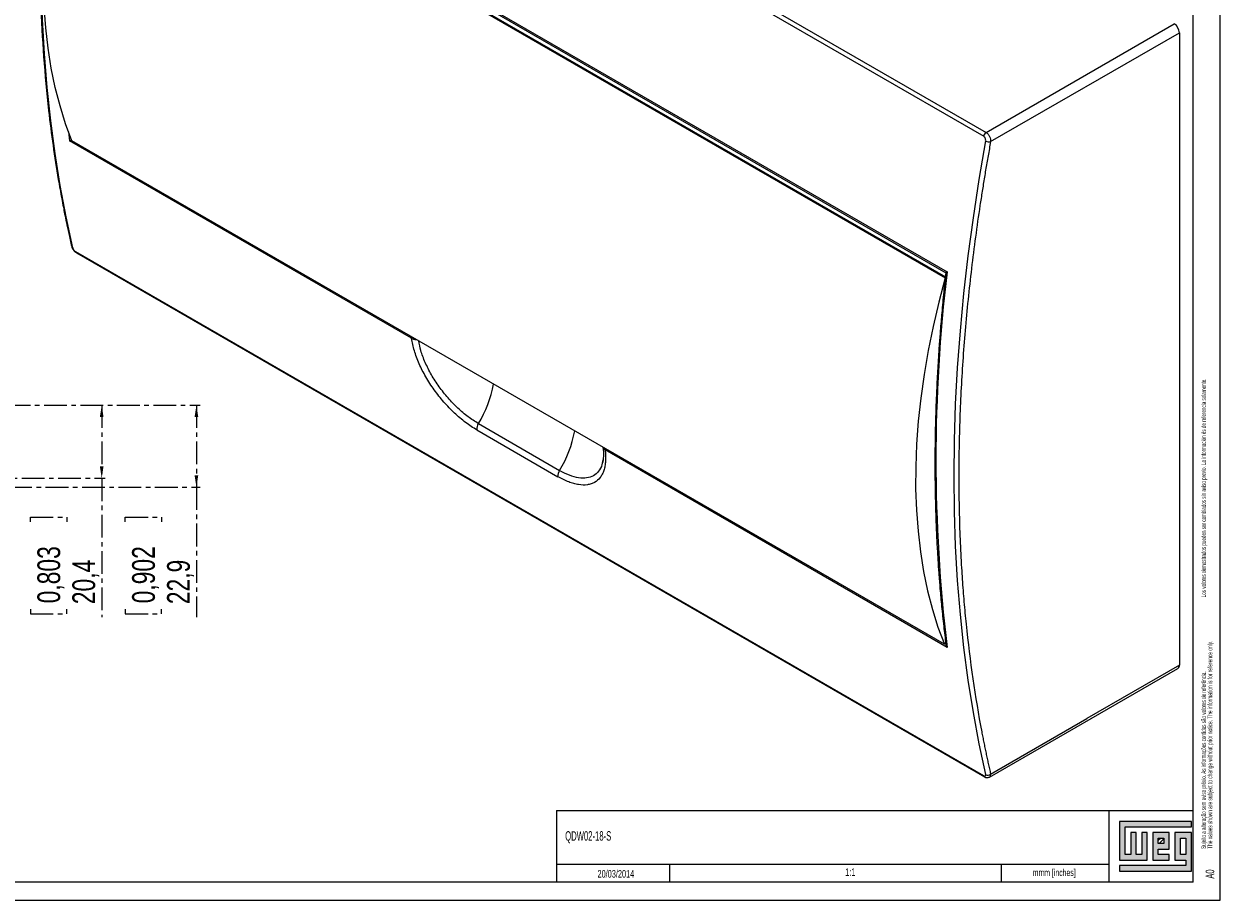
# Model space of a CAD drawing. Header units: millimetres. Extents: x 0 to 1189, y 0 to 841.
# Tile 5 of 8: x 855 to 1189, y 0 to 244. Entities that reach past the tile are written whole.
import ezdxf

# ---------------------------------------------------------------- set-up
doc = ezdxf.new("R2010")
doc.units = ezdxf.units.MM
doc.linetypes.add('CENTER', pattern=[10.16, 6.35, -1.27, 1.27, -1.27])
for name, color, linetype in [('CENTRO', 7, 'CENTER'), ('FORMATO', 7, 'Continuous'), ('LEGENDA', 7, 'Continuous')]:
    doc.layers.add(name, color=color, linetype=linetype)
doc.styles.add('SLDTEXTSTYLE1', font='TXT', dxfattribs={"width": 0.605})
doc.styles.add('SLDTEXTSTYLE2', font='TXT', dxfattribs={"width": 0.569583})
doc.styles.add('SLDTEXTSTYLE3', font='TXT', dxfattribs={"width": 0.75})
doc.dimstyles.new('SLDDIMSTYLE2', dxfattribs={"dimtxt": 6.35, "dimasz": 3.302, "dimexe": 0, "dimexo": 0.0625, "dimgap": 1.5875, "dimtad": 1, "dimdec": 1, "dimrnd": 1e-09, "dimzin": 12, "dimdsep": 46, "dimtxsty": 'SLDTEXTSTYLE3', "dimsah": 1, "dimcen": 0.09, "dimadec": 0, "dimazin": 3, "dimtfac": 1, "dimtdec": 1, "dimtofl": 0, "dimtmove": 0, "dimatfit": 3, "dimfxl": 1, "dimfrac": 2, "dimtolj": 1, "dimtzin": 12, "dimarcsym": 0})

# ---------------------------------------------------------------- blocks, each defined once
blk = doc.blocks.new('SW_NOTE_0')
at = {"color": 0, "linetype": 'Continuous', "lineweight": 0, "attachment_point": 1, "rotation": 90}
for s, insert, char_height, style in [('Sujeito a alteração sem aviso prévio. As informações contidas são valores de referência.                                                           Los valores demostrados pueden ser cambiados sin aviso previo. La información és de referencia solamente.', (-1.71, 0), 1.32292, 'SLDTEXTSTYLE2'), ('The values shown are subject to change without prior notice. The information is for reference only.', (0.06, 0), 1.3229, 'SLDTEXTSTYLE1')]:
    blk.add_mtext(s, dxfattribs=dict(at, insert=insert, char_height=char_height, style=style))
blk = doc.blocks.new('_D_19')
at = {"layer": 'CENTRO'}
for p, q in [((820.44, 138.05), (878.15, 138.05)), ((877.15, 138.05), (877.15, 117.65)), ((773.58, 117.65), (878.15, 117.65)), ((877.15, 117.65), (877.15, 78.9)), ((857.3, 105.48), (857.3, 106.76)), ((857.3, 106.76), (867.39, 106.76)), ((867.39, 106.76), (867.39, 105.48)), ((857.3, 81.15), (857.3, 79.86)), ((867.39, 79.86), (867.39, 81.15)), ((857.3, 79.86), (867.39, 79.86))]:
    blk.add_line(p, q, dxfattribs=at)
for points in [[(877.15, 138.05), (876.64, 134.75), (877.65, 134.75)], [(877.15, 117.65), (877.65, 120.95), (876.64, 120.95)]]:
    blk.add_solid(points, dxfattribs=at)
at = {"layer": 'CENTRO', "char_height": 6.35, "attachment_point": 1, "rotation": 90, "style": 'SLDTEXTSTYLE3'}
for s, insert in [('0,803', (859.21, 82.76, 0.1)), ('20,4', (868.96, 82.53, 0.1))]:
    blk.add_mtext(s, dxfattribs=dict(at, insert=insert))
blk = doc.blocks.new('_D_20')
at = {"layer": 'CENTRO'}
for p, q in [((820.44, 138.05), (904.56, 138.05)), ((903.56, 138.05), (903.56, 115.15)), ((739.59, 115.15), (904.56, 115.15)), ((903.56, 115.15), (903.56, 78.9)), ((883.72, 105.48), (883.72, 106.76)), ((883.72, 106.76), (893.81, 106.76)), ((893.81, 106.76), (893.81, 105.48)), ((883.72, 81.15), (883.72, 79.86)), ((893.81, 79.86), (893.81, 81.15)), ((883.72, 79.86), (893.81, 79.86))]:
    blk.add_line(p, q, dxfattribs=at)
for points in [[(903.56, 138.05), (903.05, 134.75), (904.07, 134.75)], [(903.56, 115.15), (904.07, 118.45), (903.05, 118.45)]]:
    blk.add_solid(points, dxfattribs=at)
at = {"layer": 'CENTRO', "char_height": 6.35, "attachment_point": 1, "rotation": 90, "style": 'SLDTEXTSTYLE3'}
for s, insert in [('0,902', (885.62, 82.76, 0.1)), ('22,9', (895.37, 82.53, 0.1))]:
    blk.add_mtext(s, dxfattribs=dict(at, insert=insert))

msp = doc.modelspace()

# ---------------------------------------------------------------- hatches: boundary and pattern name
at = {"linetype": 'Continuous'}
msp.add_hatch(color=7, dxfattribs=at).paths.add_polyline_path([(1160.99, 21.93), (1160.99, 11.15), (1168.69, 11.15), (1168.69, 18.85), (1167.15, 18.85), (1167.15, 12.69), (1165.61, 12.69), (1165.61, 18.85), (1164.07, 18.85), (1164.07, 12.69), (1162.53, 12.69), (1162.53, 20.39), (1181.01, 20.39), (1181.01, 21.93)], flags=0)
h = msp.add_hatch(color=7, dxfattribs=at)
h.paths.add_polyline_path([(1160.99, 8.07), (1181.01, 8.07), (1181.01, 18.85), (1176.39, 18.85), (1176.39, 11.15), (1179.47, 11.15), (1179.47, 9.61), (1160.99, 9.61)], flags=0)
h.paths.add_polyline_path([(1177.93, 17.31), (1179.47, 17.31), (1179.47, 12.69), (1177.93, 12.69)], flags=0)
h = msp.add_hatch(color=7, dxfattribs=at)
h.paths.add_polyline_path([(1174.85, 12.69), (1171.77, 12.69), (1171.77, 14.23), (1174.85, 14.23), (1174.85, 18.85), (1170.23, 18.85), (1170.23, 11.15), (1174.85, 11.15)], flags=0)
h.paths.add_polyline_path([(1173.31, 15.77), (1171.77, 15.77), (1171.77, 17.31), (1173.31, 17.31)], flags=0)
h = msp.add_hatch(dxfattribs=at)
h.set_pattern_fill('ANSI31', color=8, scale=0.25, style=0)
h.paths.add_polyline_path([(1173.31, 15.77), (1171.77, 15.77), (1171.77, 17.31), (1173.31, 17.31)], flags=0)

# ---------------------------------------------------------------- linework, layer by layer
at = {"color": 7, "linetype": 'Continuous', "lineweight": 15}
for p, q in [((869.94, 359.19), (1123.08, 213.05)), ((870.63, 360.21), (1123.77, 214.07)), ((868.21, 316.47), (1112.87, 175.23)), ((868.98, 315.57), (1112.51, 174.98)), ((869.09, 313.97), (1112.34, 173.55)), ((869.38, 314.14), (1112.39, 173.85)), ((1123.77, 214.07), (1176.24, 244.37)), ((1125.02, 211.53), (1177.66, 241.92)), ((1177.66, 241.92), (1177.66, 65.54)), ((963.56, 156.69), (868.21, 211.73)), ((1112.11, 71.35), (868.86, 211.78)), ((1123.08, 34.67), (869.94, 180.8)), ((870.13, 180.52), (1123.28, 34.38)), ((963.56, 156.69), (963.57, 156.65)), ((981.74, 131.14), (1004.37, 118.07)), ((982.17, 132.89), (1004.8, 119.82)), ((1016.95, 126.29), (1016.95, 126.25)), ((1017.53, 125.5), (1017.53, 125.54)), ((1112.87, 70.49), (1017.53, 125.54)), ((1016.89, 122.83), (1016.71, 121.86)), ((1112.11, 71.35), (1112.24, 71.43)), ((1124.72, 34.31), (1177.24, 64.63)), ((1177.66, 65.54), (1151.85, 50.65)), ((1125.02, 35.15), (1151.85, 50.65))]:
    msp.add_line(p, q, dxfattribs=at)
at = {"color": 8, "linetype": 'Continuous', "lineweight": 15}
msp.add_line((867.9, 214.27), (868.21, 211.73), dxfattribs=at)
at = {"color": 7, "linetype": 'Continuous', "lineweight": 0}
for p, q in [((1181.01, 21.93), (1160.99, 21.93)), ((1160.99, 21.93), (1160.99, 11.15)), ((1162.53, 20.39), (1181.01, 20.39)), ((1162.53, 12.69), (1162.53, 20.39)), ((1181.01, 20.39), (1181.01, 21.93)), ((1165.61, 18.85), (1164.07, 18.85)), ((1164.07, 18.85), (1164.07, 12.69)), ((1165.61, 12.69), (1165.61, 18.85)), ((1168.69, 18.85), (1167.15, 18.85)), ((1167.15, 18.85), (1167.15, 12.69)), ((1168.69, 11.15), (1168.69, 18.85)), ((1174.85, 18.85), (1170.23, 18.85)), ((1170.23, 18.85), (1170.23, 11.15)), ((1171.77, 17.31), (1173.31, 17.31)), ((1171.77, 15.77), (1171.77, 17.31)), ((1173.31, 17.31), (1173.31, 15.77)), ((1174.85, 14.23), (1174.85, 18.85)), ((1181.01, 18.85), (1176.39, 18.85)), ((1176.39, 18.85), (1176.39, 11.15)), ((1177.93, 12.69), (1177.93, 17.31)), ((1177.93, 17.31), (1179.47, 17.31)), ((1179.47, 17.31), (1179.47, 12.69)), ((1181.01, 8.07), (1181.01, 18.85)), ((1173.31, 15.77), (1171.77, 15.77)), ((1171.77, 14.23), (1174.85, 14.23)), ((1171.77, 12.69), (1171.77, 14.23)), ((1035.52, 10.02), (1035.52, 5)), ((1128, 10.03), (1128, 5)), ((1160.99, 11.15), (1168.69, 11.15)), ((1164.07, 12.69), (1162.53, 12.69)), ((1167.15, 12.69), (1165.61, 12.69)), ((1170.23, 11.15), (1174.85, 11.15)), ((1174.85, 12.69), (1171.77, 12.69)), ((1174.85, 11.15), (1174.85, 12.69)), ((1176.39, 11.15), (1179.47, 11.15)), ((1179.47, 12.69), (1177.93, 12.69)), ((1179.47, 11.15), (1179.47, 9.61)), ((1160.99, 9.61), (1160.99, 8.07)), ((1179.47, 9.61), (1160.99, 9.61)), ((1160.99, 8.07), (1181.01, 8.07))]:
    msp.add_line(p, q, dxfattribs=at)
at = {"color": 7, "linetype": 'Continuous', "lineweight": 15, "flags": 128}
for points in [[(869.06, 181.93), (867.2, 190.53), (865.56, 199.3), (864.13, 208.25), (862.92, 217.36), (861.93, 226.63), (861.16, 236.05), (860.61, 245.62), (860.28, 255.33), (860.17, 265.17), (860.28, 275.14), (860.61, 285.23), (861.16, 295.44), (861.93, 305.75), (862.92, 316.16), (864.13, 326.67), (865.56, 337.26), (867.2, 347.93), (869.06, 358.68)], [(868.86, 211.78), (867.09, 216.54), (865.54, 221.51), (864.2, 226.68), (863.08, 232.04), (862.19, 237.57), (861.52, 243.28), (861.08, 249.14), (860.87, 255.15), (860.88, 261.29), (861.12, 267.57), (861.59, 273.95), (862.29, 280.44), (863.2, 287.01), (864.35, 293.67), (865.71, 300.39), (867.29, 307.16), (869.09, 313.97)], [(1123.62, 211.73), (1121.76, 200.98), (1120.12, 190.31), (1118.69, 179.71), (1117.48, 169.21), (1116.49, 158.8), (1115.72, 148.48), (1115.17, 138.28), (1114.84, 128.19), (1114.73, 118.22), (1114.84, 108.37), (1115.17, 98.67), (1115.72, 89.1), (1116.49, 79.68), (1117.48, 70.41), (1118.69, 61.3), (1120.12, 52.35), (1121.76, 43.58), (1123.62, 34.98)], [(1112.34, 173.55), (1110.54, 166.74), (1108.96, 159.96), (1107.59, 153.24), (1106.45, 146.59), (1105.53, 140.01), (1104.84, 133.53), (1104.37, 127.14), (1104.13, 120.87), (1104.11, 114.73), (1104.33, 108.72), (1104.77, 102.85), (1105.43, 97.15), (1106.33, 91.61), (1107.44, 86.26), (1108.78, 81.09), (1110.34, 76.12), (1112.11, 71.35)]]:
    msp.add_lwpolyline(points, dxfattribs=at)
at = {"color": 7, "linetype": 'Continuous', "lineweight": 15}
for centre, radius, start, end in [((1174.59, 241.78), 3.07, 2.6055, 57.3945), ((1124.62, 212.76), 1.57, 122.9331, 169.3155), ((1124.58, 213.46), 1.98, 241.1149, 282.7197), ((1553.69, 122.86), 443.92, 173.2249, 186.7751), ((984.39, 131.41), 2.67, 146.3633, 185.8344), ((1007.02, 118.35), 2.67, 146.3633, 185.8344), ((1113.84, 70.85), 1.71, 143.9598, 160.2819), ((1176.71, 65.42), 0.959, 304.0564, 7.2558), ((1124.18, 36.15), 1.3, 244.3233, 310.0865)]:
    msp.add_arc(centre, radius, start, end, dxfattribs=at)
at = {"color": 8, "linetype": 'Continuous', "lineweight": 15}
for centre, radius, start, end in [((869.32, 182.43), 0.562, 194.5753, 242.6289), ((870.34, 180.87), 0.412, 189.7161, 238.04), ((964.63, 156.8), 1.07, 164.4777, 186.0225), ((964.68, 158.77), 2.39, 242.1557, 273.4637), ((955.3, 149.58), 31.63, 328.1537, 349.681), ((977.93, 136.51), 31.63, 328.1538, 349.681), ((1018.63, 125.65), 1.11, 164.8302, 185.67)]:
    msp.add_arc(centre, radius, start, end, dxfattribs=at)
at = {"color": 7, "linetype": 'Continuous', "lineweight": 15}
for points, knots in [([(868.77, 359.07), (868.54, 357.83), (868.13, 355.56), (867.6, 352.47), (867.18, 349.99), (866.85, 347.97), (866.28, 344.44), (865.19, 337.32), (863.8, 327.08), (862.48, 315.54), (861.2, 301.66), (860.17, 285.15), (859.77, 267.15), (860.04, 250.49), (860.86, 235.12), (862.1, 221.82), (863.53, 210.47), (864.65, 203.21), (865.51, 198.29), (865.98, 195.7), (866.41, 193.42), (866.85, 191.22), (867.34, 188.78), (867.99, 185.73), (868.5, 183.51), (868.78, 182.29)], [0, 0, 0, 0, 0.019196, 0.035183, 0.047952, 0.057627, 0.066583, 0.103074, 0.168852, 0.227584, 0.286317, 0.391193, 0.496072, 0.585066, 0.674064, 0.763064, 0.821808, 0.880554, 0.897786, 0.914375, 0.929562, 0.941015, 0.95658, 0.976246, 1, 1, 1, 1]), ([(1123.77, 214.07), (1123.86, 214.02), (1123.96, 213.95), (1124.14, 213.8), (1124.22, 213.72), (1124.39, 213.53), (1124.46, 213.43), (1124.6, 213.21), (1124.67, 213.1), (1124.84, 212.74), (1124.93, 212.49), (1125, 212.12), (1125.02, 212), (1125.03, 211.76), (1125.03, 211.64), (1125.02, 211.53)], [0, 0, 0, 0, 0.125, 0.125, 0.25, 0.25, 0.375, 0.375, 0.5, 0.5, 0.75, 0.75, 0.875, 0.875, 1, 1, 1, 1]), ([(868.21, 211.73), (868.29, 211.77), (868.44, 211.86), (868.66, 212), (868.76, 212.07)], [0, 0, 0, 0, 0.509774, 1, 1, 1, 1]), ([(1125.02, 211.53), (1124.9, 210.87), (1124.66, 209.54), (1124.3, 207.56), (1123.96, 205.58), (1123.62, 203.6), (1123.29, 201.62), (1122.97, 199.65), (1122.66, 197.68), (1122.35, 195.71), (1121.7, 191.45), (1120.77, 184.92), (1119.66, 176.16), (1118.7, 167.47), (1117.89, 158.84), (1117.23, 150.28), (1116.72, 141.79), (1116.37, 133.38), (1116.17, 125.05), (1116.12, 116.8), (1116.22, 108.64), (1116.47, 100.58), (1116.8, 94.2), (1117.11, 89.46), (1117.33, 86.32), (1117.59, 83.19), (1117.86, 80.08), (1118.07, 78.02), (1118.17, 76.99)], [0, 0, 0, 0, 0.013891, 0.027781, 0.041669, 0.055558, 0.069446, 0.083334, 0.097222, 0.111112, 0.125002, 0.1875, 0.250001, 0.312499, 0.375001, 0.437499, 0.5, 0.562498, 0.625, 0.687498, 0.749999, 0.812497, 0.874999, 0.899999, 0.924998, 0.949996, 0.974996, 1, 1, 1, 1]), ([(1123.62, 211.73), (1123.64, 211.84), (1123.65, 211.97), (1123.62, 212.23), (1123.58, 212.36), (1123.49, 212.61), (1123.42, 212.72), (1123.27, 212.92), (1123.18, 212.99), (1123.08, 213.05)], [0, 0, 0, 0, 0.25, 0.25, 0.5, 0.5, 0.75, 0.75, 1, 1, 1, 1]), ([(868.78, 182.29), (868.82, 182.15), (868.91, 181.85), (869.19, 181.38), (869.52, 180.99), (869.85, 180.7), (870.03, 180.58), (870.13, 180.52)], [0, 0, 0, 0, 0.209755, 0.441414, 0.701631, 0.845904, 1, 1, 1, 1]), ([(869.06, 181.93), (869.08, 181.84), (869.12, 181.73), (869.23, 181.52), (869.3, 181.41), (869.46, 181.2), (869.56, 181.1), (869.75, 180.93), (869.84, 180.86), (869.94, 180.8)], [0, 0, 0, 0, 0.25, 0.25, 0.5, 0.5, 0.75, 0.75, 1, 1, 1, 1]), ([(1112.52, 174.99), (1112.32, 173.2), (1111.91, 169.46), (1111.41, 164.08), (1111, 159.11), (1110.69, 154.97), (1110.46, 151.48), (1110.27, 148.34), (1110.1, 145.23), (1109.91, 141.36), (1109.73, 136.84), (1109.59, 131.87), (1109.51, 127.23), (1109.48, 122.96), (1109.49, 118.75), (1109.53, 114.28), (1109.64, 109.56), (1109.79, 104.86), (1109.96, 101.02), (1110.14, 97.74), (1110.32, 94.66), (1110.57, 90.95), (1110.91, 86.62), (1111.36, 81.69), (1111.89, 76.53), (1112.32, 73.04), (1112.53, 71.38)], [0, 0, 0, 0, 0.04885, 0.102156, 0.147948, 0.186207, 0.216937, 0.244943, 0.274023, 0.304178, 0.35366, 0.401601, 0.44563, 0.486031, 0.524399, 0.567208, 0.615893, 0.662532, 0.705347, 0.729728, 0.760352, 0.797506, 0.841183, 0.891369, 0.948047, 1, 1, 1, 1]), ([(1112.87, 175.23), (1112.79, 175.18), (1112.63, 175.09), (1112.52, 175.01), (1112.51, 175), (1112.51, 174.99)], [0, 0, 0, 0, 0.419638, 0.837582, 1, 1, 1, 1]), ([(981.74, 131.14), (980.71, 131.73), (979.67, 132.43), (978.09, 133.62), (977.57, 134.04), (976.54, 134.91), (976.03, 135.37), (975.02, 136.32), (974.52, 136.81), (973.54, 137.84), (973.05, 138.37), (971.62, 140), (970.72, 141.13), (969.46, 142.89), (969.05, 143.48), (968.27, 144.7), (967.89, 145.31), (966.84, 147.13), (966.21, 148.36), (965.4, 150.2), (965.15, 150.81), (964.7, 152.03), (964.5, 152.63), (963.97, 154.39), (963.72, 155.54), (963.57, 156.65)], [0, 0, 0, 0, 0.125, 0.125, 0.1875, 0.1875, 0.25, 0.25, 0.3125, 0.3125, 0.375, 0.375, 0.5, 0.5, 0.5625, 0.5625, 0.625, 0.625, 0.75, 0.75, 0.8125, 0.8125, 0.875, 0.875, 1, 1, 1, 1]), ([(1017.53, 125.5), (1017.66, 124.4), (1017.69, 123.37), (1017.6, 121.95), (1017.55, 121.49), (1017.39, 120.63), (1017.19, 119.82), (1016.89, 119.11), (1016.63, 118.6), (1016.54, 118.44), (1016.35, 118.13), (1016.25, 117.98), (1015.7, 117.28), (1015.19, 116.82), (1014.29, 116.32), (1013.97, 116.18), (1013.46, 116.01), (1013.29, 115.96), (1012.93, 115.88), (1012.75, 115.84), (1011.81, 115.71), (1011, 115.73), (1009.69, 115.93), (1009.23, 116.03), (1008.31, 116.29), (1007.84, 116.45), (1006.39, 117), (1005.4, 117.48), (1004.37, 118.07)], [0, 0, 0, 0, 0.125, 0.125, 0.1875, 0.1875, 0.25, 0.3125, 0.3125, 0.34375, 0.34375, 0.375, 0.375, 0.5, 0.5, 0.5625, 0.5625, 0.59375, 0.59375, 0.625, 0.625, 0.75, 0.75, 0.8125, 0.8125, 0.875, 0.875, 1, 1, 1, 1]), ([(1016.94, 126.31), (1017.01, 125.45), (1017.16, 123.74), (1016.88, 122.43), (1016.74, 121.78)], [0, 0, 0, 0, 0.503008, 1, 1, 1, 1]), ([(1112.52, 71.38), (1112.52, 71.37), (1112.53, 71.22), (1112.63, 70.9), (1112.79, 70.63), (1112.87, 70.49)], [0, 0, 0, 0, 0.016089, 0.507049, 1, 1, 1, 1]), ([(1122.54, 46.91), (1122.63, 46.42), (1122.82, 45.42), (1123.12, 43.94), (1123.42, 42.46), (1123.73, 40.99), (1124.04, 39.52), (1124.36, 38.06), (1124.68, 36.61), (1124.91, 35.64), (1125.02, 35.15)], [0, 0, 0, 0, 0.125008, 0.25001, 0.375006, 0.5, 0.624994, 0.74999, 0.874992, 1, 1, 1, 1]), ([(1123.08, 34.67), (1123.27, 34.56), (1123.44, 34.53), (1123.58, 34.62), (1123.62, 34.67), (1123.65, 34.8), (1123.64, 34.88), (1123.62, 34.98)], [0, 0, 0, 0, 0.5, 0.5, 0.75, 0.75, 1, 1, 1, 1]), ([(1123.27, 34.39), (1123.38, 34.33), (1123.62, 34.21), (1124, 34.14), (1124.39, 34.16), (1124.61, 34.26), (1124.72, 34.31)], [0, 0, 0, 0, 0.229498, 0.474818, 0.733994, 1, 1, 1, 1])]:
    msp.add_open_spline(points, degree=3, knots=knots, dxfattribs=at)
at = {"color": 8, "linetype": 'Continuous', "lineweight": 15}
for points, knots in [([(963.56, 156.69), (963.67, 156.64), (963.87, 156.53), (964.25, 156.43), (964.56, 156.39), (964.75, 156.39), (964.8, 156.39)], [0, 0, 0, 0, 0.297543, 0.595807, 0.892232, 1, 1, 1, 1]), ([(982.17, 132.89), (981.21, 133.49), (979.3, 134.7), (976.42, 137.17), (973.69, 140.01), (971.18, 143.17), (969.02, 146.51), (967.3, 149.93), (966.07, 153.14), (965.72, 155.07), (965.55, 155.96)], [0, 0, 0, 0, 0.127798, 0.254854, 0.382289, 0.509245, 0.637058, 0.764209, 0.892028, 1, 1, 1, 1]), ([(1017.53, 125.5), (1017.44, 125.56), (1017.26, 125.68), (1017.07, 125.91), (1016.97, 126.12), (1016.96, 126.25), (1016.96, 126.28)], [0, 0, 0, 0, 0.286585, 0.582441, 0.881418, 1, 1, 1, 1]), ([(1016.96, 126.26), (1016.96, 126.23), (1016.97, 126.13), (1017.07, 125.95), (1017.25, 125.72), (1017.43, 125.6), (1017.53, 125.54)], [0, 0, 0, 0, 0.076049, 0.383651, 0.690659, 1, 1, 1, 1]), ([(1016.71, 121.86), (1016.69, 121.72), (1016.53, 120.79), (1015.74, 119.54), (1014.33, 118.24), (1012.43, 117.63), (1010.16, 117.68), (1007.6, 118.36), (1005.73, 119.34), (1004.8, 119.82)], [0, 0, 0, 0, 0.026733, 0.189406, 0.351511, 0.514234, 0.675884, 0.838217, 1, 1, 1, 1]), ([(1123.08, 34.67), (1123.11, 34.59), (1123.14, 34.47), (1123.24, 34.42), (1123.28, 34.4)], [0, 0, 0, 0, 0.588605, 1, 1, 1, 1]), ([(1124.72, 34.31), (1124.72, 34.31), (1124.85, 34.35), (1125.01, 34.6), (1125.02, 34.97), (1125.02, 35.15)], [0, 0, 0, 0, 0.002984, 0.501277, 1, 1, 1, 1])]:
    msp.add_open_spline(points, degree=3, knots=knots, dxfattribs=at)
at = {"color": 7, "linetype": 'Continuous', "lineweight": 15}
msp.add_open_spline([(1118.17, 76.99), (1119.22, 66.64), (1120.68, 56.59), (1122.54, 46.91)], degree=3, dxfattribs=at)
at = {"layer": 'FORMATO'}
for p, q in [((1189, 0), (1189, 841)), ((1181.52, 5), (1181.52, 831)), ((1004, 25), (1004, 5)), ((1181.52, 5), (22.52, 5))]:
    msp.add_line(p, q, dxfattribs=at)
at = {"layer": 'FORMATO', "lineweight": 0}
for p, q in [((1004, 25), (1181.52, 25)), ((1158, 25), (1158, 5)), ((1004, 10.02), (1035.52, 10.02)), ((1035.52, 10.02), (1158, 10.03)), ((0, 0), (1189, 0))]:
    msp.add_line(p, q, dxfattribs=at)

# ---------------------------------------------------------------- block references
at = {"color": 7, "linetype": 'Continuous', "lineweight": 0}
msp.add_blockref('SW_NOTE_0', (1185.45, 14.3), dxfattribs=at)

# ---------------------------------------------------------------- texts
at = {"layer": 'FORMATO', "insert": (1136.78, 8.62), "char_height": 1.9, "attachment_point": 1, "style": 'SLDTEXTSTYLE1'}
msp.add_mtext('mmm [inches]', dxfattribs=at)
at = {"layer": 'LEGENDA', "style": 'SLDTEXTSTYLE1'}
for s, insert, char_height, attachment_point in [('QDW02-18-S', (1006.39, 19.22), 2.646, 1), ('20/03/2014', (1020.52, 8.38), 2.117, 2), ('1:1', (1085.89, 8.85), 2.117, 2)]:
    msp.add_mtext(s, dxfattribs=dict(at, insert=insert, char_height=char_height, attachment_point=attachment_point))
at = {"layer": 'LEGENDA', "insert": (1184.98, 5.98), "char_height": 2.381, "attachment_point": 1, "rotation": 90, "style": 'SLDTEXTSTYLE1'}
msp.add_mtext('A0', dxfattribs=at)

# ---------------------------------------------------------------- dimensions: what is measured, and where the dimension line sits
at = {"layer": 'CENTRO'}
for base, p2, picture, middle in [((903.56, 115.15), (738.59, 115.15), '_D_20', (903.56, 93.31)), ((877.15, 117.65), (772.58, 117.65), '_D_19', (877.15, 93.31))]:
    dim = msp.add_linear_dim(base=base, p1=(819.44, 138.05), p2=p2, angle=90, dimstyle='SLDDIMSTYLE2', dxfattribs=at)
    dim.commit()
    dim.dimension.update_dxf_attribs({"geometry": picture, "text_midpoint": middle, "dimtype": 160})

doc.saveas('drawing.dxf')
